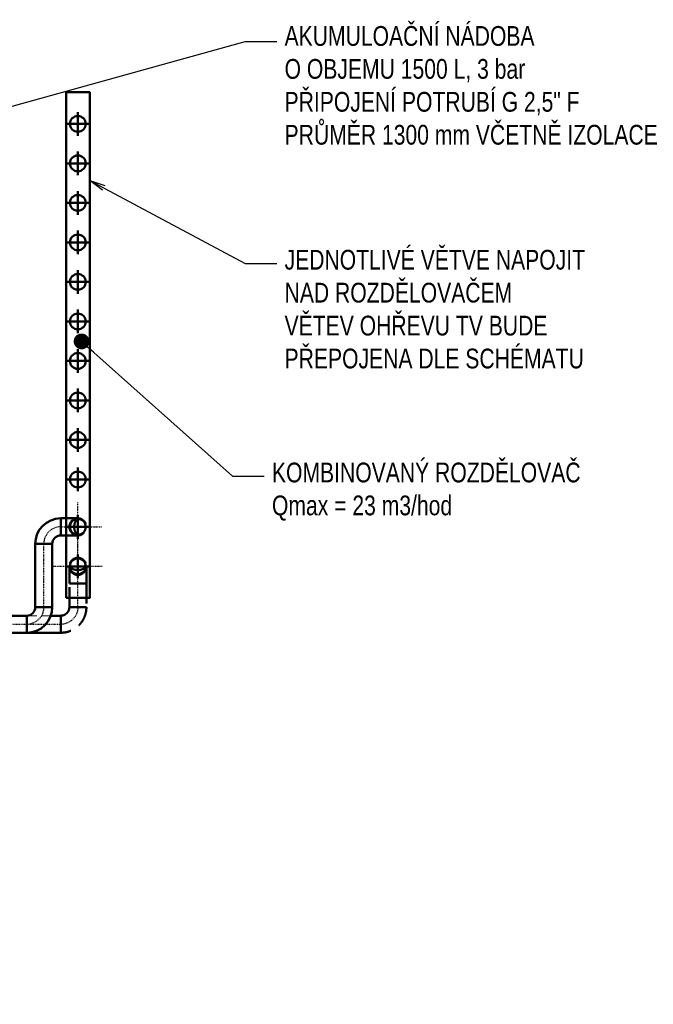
# Model space of a CAD drawing. Header units: millimetres. Extents: x -41968 to 54113, y -9946 to 101810.
# Tile 145 of 174: x -1053 to 2958, y 52414 to 58644. Entities that reach past the tile are written whole.
import ezdxf

# ---------------------------------------------------------------- set-up
doc = ezdxf.new("R2010")
doc.units = ezdxf.units.MM
doc.linetypes.add('DASHDOT', pattern=[1, 0.5, -0.25, 0, -0.25])
doc.linetypes.add('DASHED', pattern=[19.05, 12.7, -6.35])
for name, color, linetype, lineweight in [('UT-kotle', 1, 'Continuous', 50), ('UT-potrubi', 3, 'Continuous', 50), ('UT-potrubi_zpetne', 3, 'DASHED', 50), ('UT-stoupacky', 2, 'Continuous', 50), ('UT-texty_stredni', 7, 'Continuous', 25)]:
    doc.layers.add(name, color=color, linetype=linetype, lineweight=lineweight)
doc.styles.get("Standard").update_dxf_attribs({"font": 'ic-simplex.shx', "width": 0.8})
doc.dimstyles.new('CADKON', dxfattribs={"dimscale": 50, "dimtxt": 2.5, "dimasz": 2.5, "dimexe": 1.8, "dimexo": 0, "dimgap": 0.6, "dimtad": 1, "dimrnd": 10, "dimtxsty": 'Standard', "dimblk1": 'OBLIQUE', "dimblk2": 'OBLIQUE', "dimsah": 1, "dimcen": 2.5, "dimadec": 1, "dimazin": 2, "dimtfac": 1, "dimtdec": 4, "dimtix": 1, "dimtmove": 2, "dimatfit": 3, "dimldrblk": 'OPEN30', "dimfxl": 5, "dimtfill": 1, "dimtolj": 1, "dimarcsym": 0})

# ---------------------------------------------------------------- blocks, each defined once
blk = doc.blocks.new('_OBLIQUE')
at = {"color": 0, "linetype": 'ByBlock'}
blk.add_line((-0.5, -0.5), (0.5, 0.5), dxfattribs=at)
blk = doc.blocks.new('*U35599')
at = {"color": 0, "linetype": 'ByBlock', "lineweight": -2, "ltscale": 10}
for p, q in [((0, 75), (0, -75)), ((-75, 0), (75, 0))]:
    blk.add_line(p, q, dxfattribs=at)
blk.add_circle((0, 0), 50, dxfattribs=at)
blk = doc.blocks.new('*U35466', base_point=(0, 54))
at = {"color": 40, "linetype": 'DASHDOT', "lineweight": 25, "ltscale": 10}
for p, q in [((108, 208), (108, -100)), ((0, 54), (262, 54))]:
    blk.add_line(p, q, dxfattribs=at)
at = {"color": 0, "linetype": 'ByBlock', "lineweight": -2, "ltscale": 10}
for p, q in [((0, 0), (0, 108)), ((108, 108), (0, 108)), ((0, 0), (108, 0))]:
    blk.add_line(p, q, dxfattribs=at)
blk.add_circle((108, 54), 54, dxfattribs=at)
blk.add_arc((108, 54), 54, 90, 270, dxfattribs=at)
at = {"color": 0, "linetype": 'DASHED', "lineweight": -2, "ltscale": 10}
blk.add_arc((158, 54), 73.6, 132.7974, 227.2026, dxfattribs=at)
blk = doc.blocks.new('*U35576', base_point=(0, 108))
at = {"color": 0, "linetype": 'ByBlock', "lineweight": -2, "ltscale": 10}
for p, q in [((0, 162), (0, 54)), ((54, 0), (162, 0))]:
    blk.add_line(p, q, dxfattribs=at)
for radius in [162, 54]:
    blk.add_arc((0, 0), radius, 0, 90, dxfattribs=at)
at = {"color": 40, "linetype": 'DASHDOT', "lineweight": 25, "ltscale": 10}
blk.add_arc((0, 0), 108, 0, 90, dxfattribs=at)
blk = doc.blocks.new('*U35761', base_point=(0, 108))
at = {"color": 0, "linetype": 'ByBlock', "lineweight": -2, "ltscale": 10}
for p, q in [((0, 162), (0, 54)), ((54, 0), (162, 0))]:
    blk.add_line(p, q, dxfattribs=at)
for radius in [162, 54]:
    blk.add_arc((0, 0), radius, 0, 90, dxfattribs=at)
at = {"color": 40, "linetype": 'DASHDOT', "lineweight": 25, "ltscale": 10}
blk.add_arc((0, 0), 108, 0, 90, dxfattribs=at)
blk = doc.blocks.new('*U35764', base_point=(0, 108))
at = {"color": 0, "linetype": 'ByBlock', "lineweight": -2, "ltscale": 10}
for p, q in [((0, 162), (0, 54)), ((54, 0), (162, 0))]:
    blk.add_line(p, q, dxfattribs=at)
for radius in [162, 54]:
    blk.add_arc((0, 0), radius, 0, 90, dxfattribs=at)
at = {"color": 40, "linetype": 'DASHDOT', "lineweight": 25, "ltscale": 10}
blk.add_arc((0, 0), 108, 0, 90, dxfattribs=at)
blk = doc.blocks.new('*U37382', base_point=(0, 54))
at = {"color": 0, "linetype": 'ByBlock', "lineweight": -2, "ltscale": 10}
for p, q in [((0, 108), (2431.27, 108)), ((0, 108), (0, 0)), ((2431.27, 108), (2431.27, 0)), ((2431.27, 0), (0, 0))]:
    blk.add_line(p, q, dxfattribs=at)
at = {"color": 40, "linetype": 'DASHDOT', "lineweight": 25, "ltscale": 10}
blk.add_line((0, 54), (2431.27, 54), dxfattribs=at)
blk = doc.blocks.new('*U37383', base_point=(400, 0))
at = {"color": 0, "linetype": 'ByBlock', "lineweight": -2, "ltscale": 10}
for p, q in [((0, 108), (400, 108)), ((0, 108), (0, 0)), ((400, 108), (400, 0)), ((400, 0), (0, 0))]:
    blk.add_line(p, q, dxfattribs=at)
at = {"color": 40, "linetype": 'DASHDOT', "lineweight": 25, "ltscale": 10}
blk.add_line((0, 54), (400, 54), dxfattribs=at)
blk = doc.blocks.new('*U37390', base_point=(215.3, 54))
at = {"color": 40, "linetype": 'DASHED', "lineweight": 18, "ltscale": 5}
for q in [(152, 108), (0, 0)]:
    blk.add_line((0, 108), q, dxfattribs=at)
at = {"color": 0, "linetype": 'ByBlock', "lineweight": -2, "ltscale": 10}
for p, q in [((152, 108), (215.3, 108)), ((215.3, 108), (215.3, 0)), ((215.3, 0), (0, 0)), ((0, 0), (0, 0))]:
    blk.add_line(p, q, dxfattribs=at)
at = {"color": 40, "linetype": 'DASHDOT', "lineweight": 25, "ltscale": 10}
blk.add_line((0, 54), (215.3, 54), dxfattribs=at)
blk = doc.blocks.new('*U37391', base_point=(150, 108))
at = {"color": 0, "linetype": 'ByBlock', "lineweight": -2, "ltscale": 10}
for p, q in [((0, 108), (150, 108)), ((0, 108), (0, 0)), ((150, 108), (150, 0)), ((150, 0), (0, 0))]:
    blk.add_line(p, q, dxfattribs=at)
at = {"color": 40, "linetype": 'DASHDOT', "lineweight": 25, "ltscale": 10}
blk.add_line((0, 54), (150, 54), dxfattribs=at)

msp = doc.modelspace()

# ---------------------------------------------------------------- linework, layer by layer
at = {"layer": 'UT-kotle', "ltscale": 10}
msp.add_lwpolyline([(-760, 54985), (-610, 54985), (-610, 58185), (-760, 58185)], close=True, dxfattribs=at)
at = {"layer": 'UT-texty_stredni', "ltscale": 10}
for p, q in [((373.698, 58505.721), (573.698, 58505.721)), ((373.698, 57101.581), (573.698, 57101.581)), ((293.783, 55755.277), (493.783, 55755.277))]:
    msp.add_line(p, q, dxfattribs=at)

# ---------------------------------------------------------------- block references
at = {"layer": 'UT-potrubi', "ltscale": 10, "rotation": 90}
for name, p in [('*U35576', (-901, 55327)), ('*U37383', (-847, 55326.995))]:
    msp.add_blockref(name, p, dxfattribs=at)
at = {"layer": 'UT-potrubi', "ltscale": 10, "xscale": -1, "rotation": 180}
msp.add_blockref('*U35761', (-1009, 54819), dxfattribs=at)
at = {"layer": 'UT-potrubi', "ltscale": 10}
for name, p in [('*U37382', (-3440.265, 54819)), ('*U37390', (-792.995, 54819))]:
    msp.add_blockref(name, p, dxfattribs=at)
at = {"layer": 'UT-potrubi_zpetne', "ltscale": 10, "xscale": -1}
for name, p, rotation in [('*U35466', (-793, 55435), 180), ('*U35466', (-685, 55077), 270), ('*U35764', (-793, 54819), 180)]:
    msp.add_blockref(name, p, dxfattribs=dict(at, rotation=rotation))
at = {"layer": 'UT-potrubi_zpetne', "ltscale": 10, "rotation": 90}
msp.add_blockref('*U37391', (-739, 55076.995), dxfattribs=at)
at = {"layer": 'UT-stoupacky', "ltscale": 10, "rotation": 179.9999999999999}
for p in [(-685, 57985), (-685, 57735), (-685, 57485), (-685, 57235), (-685, 56985), (-685, 56735), (-685, 56485), (-685, 56235), (-685, 55985), (-685, 55735), (-685, 55435), (-685, 55185)]:
    msp.add_blockref('*U35599', p, dxfattribs=at)

# ---------------------------------------------------------------- texts
at = {"layer": 'UT-texty_stredni', "ltscale": 10, "char_height": 125, "attachment_point": 1}
for s, insert, width in [('AKUMULOAČNÍ NÁDOBA\\PO OBJEMU 1500 L, 3 bar\\PPŘIPOJENÍ POTRUBÍ G 2,5" F\\PPRŮMĚR 1300 mm VČETNĚ IZOLACE', (623.698, 58603.936), 2924.89288), ('JEDNOTLIVÉ VĚTVE NAPOJIT NAD ROZDĚLOVAČEM\\PVĚTEV OHŘEVU TV BUDE PŘEPOJENA DLE SCHÉMATU', (623.698, 57187.891), 2173.34807), ('KOMBINOVANÝ ROZDĚLOVAČ\\PQmax = 23 m3/hod', (543.783, 55841.586), 2173.34807)]:
    msp.add_mtext(s, dxfattribs=dict(at, insert=insert, width=width))
at = {"layer": 'UT-texty_stredni', "ltscale": 20, "insert": (-3284.041, 53404.625), "char_height": 125, "width": 2669.55995, "attachment_point": 1}
msp.add_mtext('EXPANZNÍ AUTOMAT\\P\\pxi-3,l3,t3;MAX.^ITOPNÝ VÝKON 500 kW\\P\\pxi-3,l3,t3;OBJEM NÁDOBY 0,1 m3\\P\\pxi-3,l3,t3;MAX.^I STATICKÁ VÝŠKA 45 m\\P\\pxi0,l0,tz;230 V, 0,8 kW', dxfattribs=at)

# ---------------------------------------------------------------- leaders
at = {"layer": 'UT-texty_stredni', "ltscale": 10}
for points, override in [([(-3265.466, 57497.441), (373.698, 58505.721)], {"dimscale": 1, "dimasz": 125, "dimtih": 0, "dimtoh": 0, "dimrnd": 0, "dimclrd": 0, "dimtix": 0, "dimtofl": 0, "dimldrblk": 'Dot'}), ([(-610, 57626.998), (373.698, 57101.581)], {"dimscale": 1, "dimasz": 100, "dimtih": 0, "dimtoh": 0, "dimrnd": 0, "dimclrd": 0, "dimtix": 0, "dimtofl": 0, "dimldrblk": 'Open'}), ([(-661.466, 56608.359), (293.783, 55755.277)], {"dimscale": 1, "dimasz": 100, "dimtih": 0, "dimtoh": 0, "dimrnd": 0, "dimclrd": 0, "dimtix": 0, "dimtofl": 0, "dimldrblk": 'Dot'})]:
    msp.add_leader(points, dimstyle='CADKON', override=override, dxfattribs=at)

doc.saveas('drawing.dxf')
